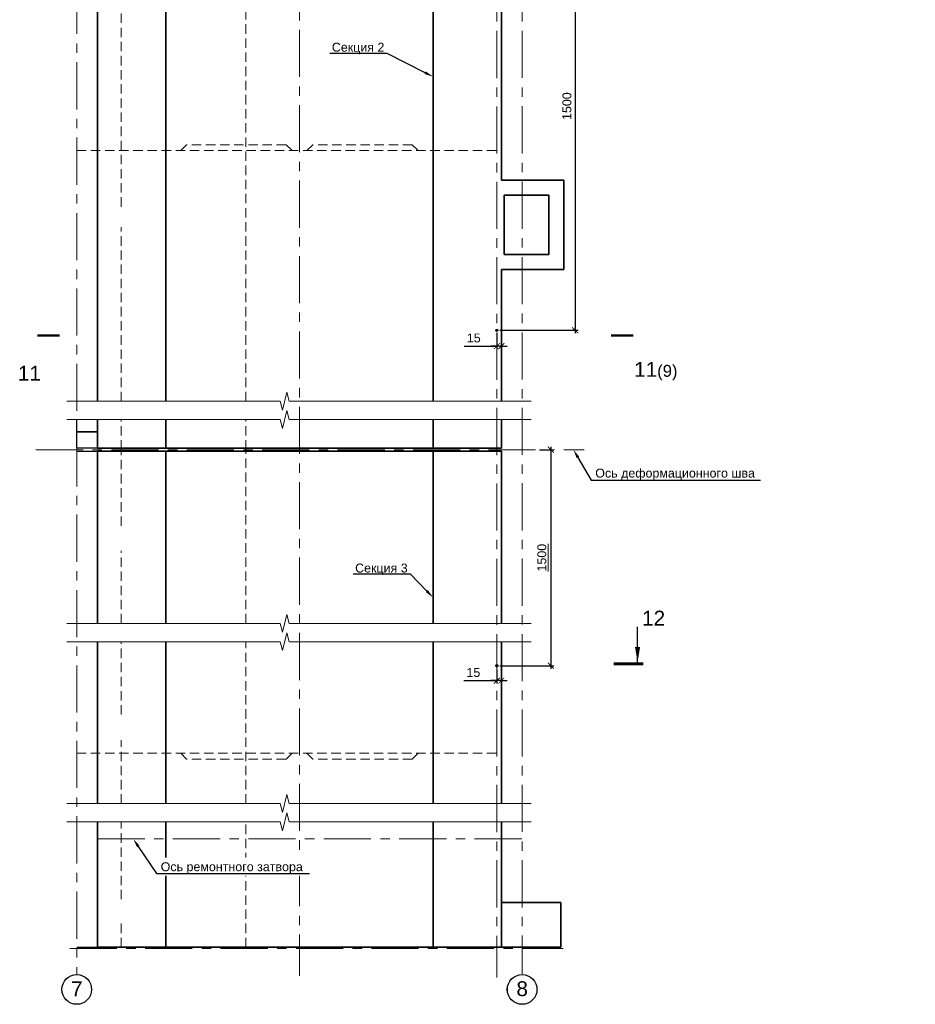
# Model space of a CAD drawing. Header units: millimetres. Extents: x 442308 to 722034, y 240588 to 370364.
# Tile 5 of 27: x 531500 to 561664, y 277846 to 311017. Entities that reach past the tile are written whole.
import ezdxf
from ezdxf import colors
from ezdxf.entities.mleader import LeaderData, LeaderLine
from ezdxf.math import Vec2, Vec3

# ---------------------------------------------------------------- set-up
doc = ezdxf.new("R2010")
doc.units = ezdxf.units.MM
doc.header["$LTSCALE"] = 10
doc.linetypes.add('HIDDEN', pattern=[9.525, 6.35, -3.175])
doc.linetypes.add('осевая', pattern=[50.8, 31.75, -6.35, 6.35, -6.35])
for name, color, linetype, lineweight in [('бетон_25', 2, 'Continuous', 25), ('бетон_35', 2, 'Continuous', 35), ('ГТО-2_Размеры', 7, 'Continuous', 15), ('Отдел_Выноски(стрелка)', 7, 'Continuous', 15), ('Отдел_Заглавные надписи', 7, 'Continuous', 30), ('Отдел_Разрезы. Сечения. Узлы', 7, 'Continuous', 15), ('текст', 7, 'Continuous', 25)]:
    doc.layers.add(name, color=color, linetype=linetype, lineweight=lineweight)
doc.layers.add('ГП_Штриховки', color=7, linetype='Continuous')
doc.layers.add('Оси', color=1, linetype='осевая')
doc.styles.add('arial', font='arial.ttf')
doc.styles.add('Arial 5', font='arial.ttf', dxfattribs={"height": 5})
doc.styles.add('аrial', font='arial.ttf')
doc.styles.add('ариал 0.9', font='arial.ttf', dxfattribs={"width": 0.9})
doc.styles.add('Рогун1', font='arial.ttf')
doc.dimstyles.new('100 мм', dxfattribs={"dimscale": 100, "dimtxt": 3.5, "dimasz": 2, "dimexe": 1, "dimexo": 1, "dimgap": 1.2, "dimtad": 1, "dimdec": 0, "dimlfac": 0.1, "dimrnd": 0.0001, "dimtxsty": 'Рогун1', "dimblk": 'ARCHTICK', "dimcen": 2.5, "dimdle": 1, "dimaunit": 1, "dimadec": 1, "dimazin": 0, "dimtfac": 1, "dimtdec": 0, "dimtmove": 1, "dimatfit": 3, "dimldrblk": 'ARCHTICK', "dimfxl": 1, "dimtfill": 1, "dimarcsym": 0})

# ---------------------------------------------------------------- blocks, each defined once
blk = doc.blocks.new('_ArchTick')
at = {"color": 0, "linetype": 'ByBlock', "const_width": 0.15}
blk.add_lwpolyline([(-0.5, -0.5), (0.5, 0.5)], dxfattribs=at)
blk = doc.blocks.new('*D164')
at = {"layer": 'Defpoints', "color": 0, "transparency": 16777216}
for p in [(547572, 300552), (547722, 300314), (547572, 300020)]:
    blk.add_point(p, dxfattribs=at)
at = {"layer": 'ГТО-2_Размеры', "color": 0, "lineweight": -2, "transparency": 16777216}
for p, q in [((547572, 300452), (547572, 299920)), ((547722, 300214), (547722, 299920)), ((546471, 300020), (547572, 300020)), ((547572, 300020), (547372, 300020)), ((547722, 300020), (547572, 300020)), ((547722, 300020), (547572, 300020)), ((547722, 300020), (547922, 300020))]:
    blk.add_line(p, q, dxfattribs=at)
at = {"layer": 'ГТО-2_Размеры', "color": 0, "lineweight": -2, "transparency": 16777216, "xscale": 200, "yscale": 200, "zscale": 200}
blk.add_blockref('_ArchTick', (547572, 300020), dxfattribs=at)
at = {"layer": 'ГТО-2_Размеры', "color": 0, "lineweight": -2, "transparency": 16777216, "xscale": 200, "yscale": 200, "zscale": 200, "rotation": 180}
blk.add_blockref('_ArchTick', (547722, 300020), dxfattribs=at)
at = {"layer": 'ГТО-2_Размеры', "color": 0, "transparency": 16777216, "insert": (546793, 300293), "char_height": 300, "attachment_point": 5, "style": 'Рогун1', "bg_fill": 3, "box_fill_scale": 1.1, "bg_fill_color": 256, "bg_fill_true_color": 13158600, "bg_fill_transparency": 0}
blk.add_mtext('15', dxfattribs=at)
blk = doc.blocks.new('*D165')
at = {"layer": 'Defpoints', "color": 0, "transparency": 16777216}
for p in [(549902, 315655), (547571, 300555), (550204, 300555)]:
    blk.add_point(p, dxfattribs=at)
at = {"layer": 'ГТО-2_Размеры', "color": 0, "lineweight": -2, "transparency": 16777216}
for p, q in [((550002, 315655), (550304, 315655)), ((550204, 315755), (550204, 300455)), ((547671, 300555), (550304, 300555))]:
    blk.add_line(p, q, dxfattribs=at)
at = {"layer": 'ГТО-2_Размеры', "color": 0, "lineweight": -2, "transparency": 16777216, "xscale": 200, "yscale": 200, "zscale": 200}
for p, rotation in [((550204, 315655), 90), ((550204, 300555), 270)]:
    blk.add_blockref('_ArchTick', p, dxfattribs=dict(at, rotation=rotation))
at = {"layer": 'ГТО-2_Размеры', "color": 0, "transparency": 16777216, "insert": (549931, 308105), "char_height": 300, "attachment_point": 5, "rotation": 90, "style": 'Рогун1'}
blk.add_mtext('1500', dxfattribs=at)
blk = doc.blocks.new('*D167')
at = {"layer": 'Defpoints', "color": 0, "transparency": 16777216}
for p in [(547571, 289210), (547722, 289050), (547571, 288750)]:
    blk.add_point(p, dxfattribs=at)
at = {"layer": 'ГТО-2_Размеры', "color": 0, "lineweight": -2, "transparency": 16777216}
for p, q in [((547571, 289110), (547571, 288650)), ((547722, 288950), (547722, 288650)), ((546457, 288750), (547571, 288750)), ((547571, 288750), (547371, 288750)), ((547722, 288750), (547571, 288750)), ((547722, 288750), (547571, 288750)), ((547722, 288750), (547922, 288750))]:
    blk.add_line(p, q, dxfattribs=at)
at = {"layer": 'ГТО-2_Размеры', "color": 0, "lineweight": -2, "transparency": 16777216, "xscale": 200, "yscale": 200, "zscale": 200}
blk.add_blockref('_ArchTick', (547571, 288750), dxfattribs=at)
at = {"layer": 'ГТО-2_Размеры', "color": 0, "lineweight": -2, "transparency": 16777216, "xscale": 200, "yscale": 200, "zscale": 200, "rotation": 180}
blk.add_blockref('_ArchTick', (547722, 288750), dxfattribs=at)
at = {"layer": 'ГТО-2_Размеры', "color": 0, "transparency": 16777216, "insert": (546779, 289024), "char_height": 300, "attachment_point": 5, "style": 'Рогун1', "bg_fill": 3, "box_fill_scale": 1.1, "bg_fill_color": 256, "bg_fill_true_color": 13158600, "bg_fill_transparency": 0}
blk.add_mtext('15', dxfattribs=at)
blk = doc.blocks.new('*D168')
at = {"layer": 'Defpoints', "color": 0, "transparency": 16777216}
for p in [(548912, 296530), (547571, 289253), (549386, 289253)]:
    blk.add_point(p, dxfattribs=at)
at = {"layer": 'ГТО-2_Размеры', "color": 0, "lineweight": -2, "transparency": 16777216}
for p, q in [((549386, 296630), (549386, 289153)), ((549012, 296530), (549486, 296530)), ((547671, 289253), (549486, 289253))]:
    blk.add_line(p, q, dxfattribs=at)
at = {"layer": 'ГТО-2_Размеры', "color": 0, "lineweight": -2, "transparency": 16777216, "xscale": 200, "yscale": 200, "zscale": 200}
for p, rotation in [((549386, 296530), 90), ((549386, 289253), 270)]:
    blk.add_blockref('_ArchTick', p, dxfattribs=dict(at, rotation=rotation))
at = {"layer": 'ГТО-2_Размеры', "color": 0, "transparency": 16777216, "insert": (549086, 292893), "char_height": 300, "attachment_point": 5, "rotation": 90, "style": 'Рогун1'}
blk.add_mtext('{\\L1500}', dxfattribs=at)

msp = doc.modelspace()

# ---------------------------------------------------------------- linework, layer by layer
at = {"linetype": 'Continuous', "lineweight": 15, "ltscale": 100}
for points in [[(548723.9982093, 298163.7720596), (540572.7102138, 298163.7720596), (540497.7102138, 298463.7720596), (540347.7102138, 297863.7720596), (540272.7102138, 298163.7720596), (533087.7392137, 298163.7720596), (540272.7102138, 298163.7720596), (540347.7102138, 297863.7720596), (540497.7102138, 298463.7720596), (540572.7102138, 298163.7720596)], [(548723.9982093, 297546.7793659), (540572.7102138, 297546.7793659), (540497.7102138, 297846.7793659), (540347.7102138, 297246.7793659), (540272.7102138, 297546.7793659), (533087.7392137, 297546.7793659), (540272.7102138, 297546.7793659), (540347.7102138, 297246.7793659), (540497.7102138, 297846.7793659), (540572.7102138, 297546.7793659)], [(548723.9982093, 290678.5679798), (540572.7102138, 290678.5679798), (540497.7102138, 290978.5679798), (540347.7102138, 290378.5679798), (540272.7102138, 290678.5679798), (533087.7392137, 290678.5679798), (540272.7102138, 290678.5679798), (540347.7102138, 290378.5679798), (540497.7102138, 290978.5679798), (540572.7102138, 290678.5679798)], [(548723.9982093, 290061.575286), (540572.7102138, 290061.575286), (540497.7102138, 290361.575286), (540347.7102138, 289761.575286), (540272.7102138, 290061.575286), (533087.7392137, 290061.575286), (540272.7102138, 290061.575286), (540347.7102138, 289761.575286), (540497.7102138, 290361.575286), (540572.7102138, 290061.575286)], [(548723.9982093, 284610.8233764), (540572.7102138, 284610.8233764), (540497.7102138, 284910.8233764), (540347.7102138, 284310.8233764), (540272.7102138, 284610.8233764), (533087.7392137, 284610.8233764), (540272.7102138, 284610.8233764), (540347.7102138, 284310.8233764), (540497.7102138, 284910.8233764), (540572.7102138, 284610.8233764)], [(548723.9982093, 283993.8306827), (540572.7102138, 283993.8306827), (540497.7102138, 284293.8306827), (540347.7102138, 283693.8306827), (540272.7102138, 283993.8306827), (533087.7392137, 283993.8306827), (540272.7102138, 283993.8306827), (540347.7102138, 283693.8306827), (540497.7102138, 284293.8306827), (540572.7102138, 283993.8306827)]]:
    msp.add_lwpolyline(points, close=True, dxfattribs=at)
at = {"layer": 'бетон_25', "color": 7, "linetype": 'HIDDEN', "lineweight": 15, "ltscale": 5}
for p, q in [((534921.5450512, 304715.8199119), (534921.5450512, 315605.4485365)), ((539121.5450512, 298163.7720596), (539121.5450512, 313605.4485365)), ((533421.5450512, 306605.4485365), (547721.5450512, 306605.4485365)), ((534921.5450512, 298163.7720596), (534921.5450512, 304030.9055044)), ((534921.5450512, 296530.0606265), (534921.5450512, 297546.7793659)), ((539121.5450512, 296530.0606265), (539121.5450512, 297546.7793659)), ((534921.5450512, 293966.4284509), (534921.5450512, 296530.0606265)), ((539121.5450512, 290678.5679798), (539121.5450512, 296480.0606265)), ((534921.5450512, 290678.5679798), (534921.5450512, 293123.1818858)), ((534921.5450512, 287606.5948518), (534921.5450512, 290061.575286)), ((539121.5450512, 284610.8233764), (539121.5450512, 290061.575286)), ((534921.5450512, 284610.8233764), (534921.5450512, 286750.0664112)), ((533421.5450512, 286306.8776071), (547721.5450512, 286306.8776071)), ((534921.5450512, 281385.4594869), (534921.5450512, 283993.8306827)), ((539121.5450512, 279771.043059), (539121.5450512, 283993.8306827)), ((534921.5450512, 279771.043059), (534921.5450512, 280658.4388833))]:
    msp.add_line(p, q, dxfattribs=at)
at = {"layer": 'бетон_25'}
for p, q in [((533421.5450512, 296580.0606265), (533421.5445524, 297546.7793659)), ((534121.5450512, 296580.0606265), (533421.5450512, 296580.0606265)), ((533421.5450512, 296480.0606265), (534121.5450512, 296480.0606265)), ((533421.5450512, 279771.043059), (534121.5450512, 279771.043059))]:
    msp.add_line(p, q, dxfattribs=at)
at = {"layer": 'бетон_25', "color": 7, "linetype": 'HIDDEN', "lineweight": 15, "ltscale": 5}
for points in [[(540671.5450512, 306605.4485365), (540471.5450512, 306805.4485365), (537121.5450512, 306805.4485365), (536921.5450512, 306605.4485365)], [(544921.5450512, 306605.4485365), (544721.5450512, 306805.4485365), (541371.5450512, 306805.4485365), (541171.5450512, 306605.4485365)], [(540671.5450512, 286306.8776071), (540471.5450512, 286106.8776071), (537121.5450512, 286106.8776071), (536921.5450512, 286306.8776071)], [(544921.5450512, 286306.8776071), (544721.5450512, 286106.8776071), (541371.5450512, 286106.8776071), (541171.5450512, 286306.8776071)]]:
    msp.add_lwpolyline(points, dxfattribs=at)
at = {"layer": 'бетон_35'}
for p, q in [((534121.5450512, 298163.7720596), (534121.5450512, 315555.4485365)), ((536421.5450512, 315555.4485365), (536421.5450512, 298163.7720596)), ((545421.5450512, 315555.4485365), (545421.5450512, 303853.6183611)), ((547721.5450512, 315555.4485365), (547721.5450512, 305605.4485365)), ((547721.5450512, 305605.4485365), (549821.5450512, 305605.4485365)), ((549821.5450512, 305605.4485365), (549821.5450512, 302605.4485365)), ((547821.5450512, 305105.4485365), (549321.5450512, 305105.4485365)), ((547821.5450512, 305105.4485365), (547821.5450512, 303105.4485365)), ((549321.5450512, 305105.4485365), (549321.5450512, 303105.4485365)), ((545421.5450512, 303853.6183611), (545421.5450512, 298163.7720596)), ((549321.5450512, 303105.4485365), (547821.5450512, 303105.4485365)), ((549821.5450512, 302605.4485365), (547721.5450512, 302605.4485365)), ((547721.5450512, 302605.4485365), (547721.5450512, 298163.7720596)), ((534121.5450512, 296580.0606265), (534121.5450512, 297546.7793659)), ((536421.5450512, 297546.7793659), (536421.5450512, 296580.0606265)), ((545421.5450512, 297546.7793659), (545421.5450512, 296580.0606265)), ((547721.5450512, 297546.7793659), (547721.5450512, 296580.0606265)), ((534121.5450512, 297130.0606265), (533421.5450512, 297130.0606265)), ((547721.5450512, 296580.0606265), (534121.5450512, 296580.0606265)), ((534121.5450512, 296480.0606265), (547721.5450512, 296480.0606265)), ((534121.5450512, 290678.5679798), (534121.5450512, 296480.0606265)), ((536421.5450512, 296480.0606265), (536421.5450512, 290678.5679798)), ((545421.5450512, 296480.0606265), (545421.5450512, 290678.5679798)), ((547721.5450512, 296480.0606265), (547721.5450512, 290678.5679798)), ((534121.5450512, 284610.8233764), (534121.5450512, 290061.575286)), ((536421.5450512, 290061.575286), (536421.5450512, 284610.8233764)), ((545421.5450512, 290061.575286), (545421.5450512, 284610.8233764)), ((547721.5450512, 290061.575286), (547721.5450512, 284610.8233764)), ((534121.5450512, 279771.043059), (534121.5450512, 283993.8306827)), ((536421.5450512, 283993.8306827), (536421.5450512, 279771.043059)), ((545421.5450512, 283993.8306827), (545421.5450512, 279771.043059)), ((547721.5450512, 283993.8306827), (547721.5450512, 279771.043059)), ((547721.5450512, 281271.043059), (549721.5450512, 281271.043059)), ((549721.5450512, 279771.043059), (549721.5450512, 281271.043059)), ((547721.5450512, 279771.043059), (534121.5450512, 279771.043059)), ((547721.5450512, 279771.043059), (549721.5450512, 279771.043059))]:
    msp.add_line(p, q, dxfattribs=at)
at = {"layer": 'Оси', "linetype": 'осевая', "lineweight": 15, "ltscale": 5}
for p, q in [((540921.5450512, 315756.1849035), (540921.5450512, 278807.0334921)), ((532046.7800535, 296530.0606265), (550516.0701097, 296530.0606265)), ((534121.5450512, 283416.0430559), (548421.5450512, 283416.0430559)), ((533185.9946484, 279721.043059), (549805.2494765, 279721.043059))]:
    msp.add_line(p, q, dxfattribs=at)
msp.add_lwpolyline([(548421.5450512, 315720.5425882), (548421.5450512, 278846.4190931)], dxfattribs=at)
at = {"layer": 'Отдел_Разрезы. Сечения. Узлы'}
for points in [[(532845.8279712, 300377.1765635, 75, 75, 0), (532095.8279724, 300377.2195245, 75, 75, 0), (532345.8279719, 300377.2052042, 0, 100, 0), (532345.7993313, 299877.205205, 0, 0, 0), (532345.7563704, 299127.2052062, 0, 0, 0)], [(551416.5532545, 300377.1765635, 75, 75, 0), (552166.5532533, 300377.2195245, 75, 75, 0), (551916.5532538, 300377.2052042, 0, 100, 0), (551916.5818944, 299877.205205, 0, 0, 0), (551916.6248553, 299127.2052062, 0, 0, 0)]]:
    msp.add_lwpolyline(points, format="xyseb", dxfattribs=at)
at = {"layer": 'текст', "ltscale": 5}
msp.add_lwpolyline([(552309.1894434, 289363.678555), (552309.1894434, 290563.678555)], dxfattribs=at)
msp.add_lwpolyline([(552309.1894434, 289363.678555, 0, 170, 0), (552309.1894434, 289878.9381393, 170, 170, 0)], format="xyseb", dxfattribs=at)
at = {"layer": 'текст', "const_width": 100}
msp.add_lwpolyline([(551509.1894434, 289313.6962624), (552509.1894434, 289313.6962624)], dxfattribs=at)

# ---------------------------------------------------------------- texts
at = {"insert": (552194.4333199, 299486.3146471), "char_height": 2.5, "attachment_point": 1, "style": 'аrial'}
msp.add_mtext_dynamic_manual_height_columns('{\\H200x;11\\H0.8x;(9)}', width=3148.469281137, gutter_width=12.5, heights=[0], dxfattribs=at)
at = {"layer": 'Отдел_Заглавные надписи', "insert": (533423.7722023, 278368.6275561), "char_height": 500, "attachment_point": 5, "style": 'arial', "bg_fill": 3, "box_fill_scale": 1.5, "bg_fill_color": 256, "bg_fill_transparency": 0}
msp.add_mtext('\\pxqc;7', dxfattribs=at)
at = {"layer": 'Отдел_Разрезы. Сечения. Узлы', "style": 'ариал 0.9'}
msp.add_text('11', height=500, rotation=360, dxfattribs=at).set_placement((531439.677645, 298858.3864622, 1507.2841379))
at = {"layer": 'текст', "ltscale": 5, "insert": (552461.3986431, 291106.9834365), "char_height": 500, "width": 595.810227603, "attachment_point": 1, "style": 'Arial 5'}
msp.add_mtext('12', dxfattribs=at)

# ---------------------------------------------------------------- leaders
at = {"layer": 'Отдел_Выноски(стрелка)'}
ml = msp.add_multileader_mtext('Standard', dxfattribs=at)
ml.set_content('Секция 2', color=256, style='arial')
ml.set_leader_properties()
ml.build(insert=Vec2(0, 0))
ml.multileader.update_dxf_attribs({"text_left_attachment_type": 6, "text_right_attachment_type": 6, "dogleg_length": 136.6171409, "arrow_head_size": 300})
ctx = ml.context
ctx.base_point, ctx.char_height, ctx.arrow_head_size, ctx.plane_origin = Vec3(542010.7853887, 309877.9016071), 300, 300, Vec3(513741.0946815, 319367.2192794)
ctx.left_attachment, ctx.right_attachment = 6, 6
notes = []
notes.append((ctx, [(1, (1, 1, 0), (543878.1419566, 309877.9016071), (-1, 0), 136.6171409, [(0, [(545421.5450512, 309097.1219334)], 0, [])])]))
ctx.mtext.insert, ctx.mtext.width, ctx.mtext.defined_height, ctx.mtext.flow_direction = Vec3(542012.7853887, 310239.4977872), 8451.429208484, 766.5757162, 5
ml = msp.add_multileader_mtext('Standard', dxfattribs=at)
ml.set_content('Ось деформационного шва', color=256, style='arial')
ml.set_leader_properties()
ml.build(insert=Vec2(0, 0))
ml.multileader.update_dxf_attribs({"text_left_attachment_type": 6, "text_right_attachment_type": 6, "dogleg_length": 136.6171409, "arrow_head_size": 300})
ctx = ml.context
ctx.base_point, ctx.char_height, ctx.arrow_head_size, ctx.plane_origin = Vec3(550883.1431734, 295508.8758007), 300, 300, Vec3(544285.7205981, 311242.2997674)
ctx.left_attachment, ctx.right_attachment = 6, 6
notes.append((ctx, [(0, (1, 1, 0), (550746.5260325, 295508.8758007), (1, 0), 136.6171409, [(0, [(550149.70076, 296530.0606265)], 0, [])])]))
ctx.mtext.insert, ctx.mtext.width, ctx.mtext.defined_height, ctx.mtext.flow_direction = Vec3(550885.1431734, 295892.1636588), 10778.52206062, 766.5757162, 5
ml = msp.add_multileader_mtext('Standard', dxfattribs=at)
ml.set_content('Секция 3', color=256, style='arial')
ml.set_leader_properties()
ml.build(insert=Vec2(0, 0))
ml.multileader.update_dxf_attribs({"text_left_attachment_type": 6, "text_right_attachment_type": 6, "dogleg_length": 136.6171409, "arrow_head_size": 300})
ctx = ml.context
ctx.base_point, ctx.char_height, ctx.arrow_head_size, ctx.plane_origin = Vec3(542795.1880472, 292331.9563502), 300, 300, Vec3(513741.0946815, 301821.2740225)
ctx.left_attachment, ctx.right_attachment = 6, 6
notes.append((ctx, [(1, (1, 1, 0), (544665.6141922, 292331.9563502), (-1, 0), 136.6171409, [(0, [(545421.5450512, 291551.1766765)], 0, [])])]))
ctx.mtext.insert, ctx.mtext.width, ctx.mtext.defined_height, ctx.mtext.flow_direction = Vec3(542797.1880472, 292693.5525303), 8451.429208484, 766.5757162, 5
for ctx, leaders in notes:
    for number, flags, end, landing, length, lines in leaders:
        leader = LeaderData()
        leader.index, (leader.has_last_leader_line, leader.has_dogleg_vector, leader.attachment_direction) = number, flags
        leader.last_leader_point, leader.dogleg_vector, leader.dogleg_length = Vec3(end), Vec3(landing), length
        for number, points, colour, breaks in lines:
            line = LeaderLine()
            line.index, line.vertices, line.color, line.breaks = number, Vec3.list(points), colors.encode_raw_color(colour), breaks
            leader.lines.append(line)
        ctx.leaders.append(leader)

# ---------------------------------------------------------------- next in the draw order: linework, layer by layer
msp.add_circle((533421.5450512, 278346.4190931), 500)
at = {"layer": 'Оси', "linetype": 'осевая', "lineweight": 15, "ltscale": 5}
msp.add_line((533421.5440644, 314663.1768001), (533421.5446491, 278846.4190931), dxfattribs=at)

# ---------------------------------------------------------------- next in the draw order: texts
at = {"layer": 'Отдел_Заглавные надписи', "insert": (548423.7722023, 278368.6275561), "char_height": 500, "attachment_point": 5, "style": 'arial', "bg_fill": 3, "box_fill_scale": 1.5, "bg_fill_color": 256, "bg_fill_transparency": 0}
msp.add_mtext('\\pxqc;8', dxfattribs=at)

# ---------------------------------------------------------------- next in the draw order: dimensions: what is measured, and where the dimension line sits
at = {"layer": 'ГТО-2_Размеры'}
for base, p1, p2, picture, middle in [((547571.5476501, 300019.5169688), (547721.5450512, 300313.8559543), (547571.5476501, 300552.2108346), '*D164', (546793.3128172, 299996.7561003)), ((547570.5813642, 288750.4301782), (547721.5450512, 289050.2601263), (547570.5813642, 289209.6505168), '*D167', (546779.0170675, 288728.2206395))]:
    dim = msp.add_linear_dim(base=base, p1=p1, p2=p2, text='15', dimstyle='100 мм', override={"dimtxt": 3, "dimdec": 6}, dxfattribs=at)
    dim.commit()
    dim.dimension.update_dxf_attribs({"geometry": picture, "text_midpoint": middle, "dimtype": 160})

# ---------------------------------------------------------------- next in the draw order: leaders
at = {"layer": 'Отдел_Выноски(стрелка)'}
ml = msp.add_multileader_mtext('Standard', dxfattribs=at)
ml.set_content('Ось ремонтного затвора', color=256, style='arial')
ml.set_leader_properties()
ml.build(insert=Vec2(0, 0))
ml.multileader.update_dxf_attribs({"text_left_attachment_type": 6, "text_right_attachment_type": 6, "dogleg_length": 136.6171409, "arrow_head_size": 300})
ctx = ml.context
ctx.base_point, ctx.char_height, ctx.arrow_head_size, ctx.plane_origin = Vec3(536246.76115, 282248.3346854), 300, 300, Vec3(520777.7952686, 298723.6836111)
ctx.left_attachment, ctx.right_attachment = 6, 6
notes = []
notes.append((ctx, [(0, (1, 1, 0), (536110.1440091, 282248.3346854), (1, 0), 136.6171409, [(0, [(535325.9153338, 283416.0430559)], 0, [])])]))
ctx.mtext.insert, ctx.mtext.width, ctx.mtext.defined_height, ctx.mtext.flow_direction = Vec3(536248.76115, 282631.6225436), 5570.894988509, 766.5757162, 5
ctx.mtext.has_bg_fill, ctx.mtext.bg_color, ctx.mtext.bg_scale_factor, ctx.mtext.bg_transparency, ctx.mtext.use_window_bg_color = 1, -1027028792, 1.5, 0, 1
for ctx, leaders in notes:
    for number, flags, end, landing, length, lines in leaders:
        leader = LeaderData()
        leader.index, (leader.has_last_leader_line, leader.has_dogleg_vector, leader.attachment_direction) = number, flags
        leader.last_leader_point, leader.dogleg_vector, leader.dogleg_length = Vec3(end), Vec3(landing), length
        for number, points, colour, breaks in lines:
            line = LeaderLine()
            line.index, line.vertices, line.color, line.breaks = number, Vec3.list(points), colors.encode_raw_color(colour), breaks
            leader.lines.append(line)
        ctx.leaders.append(leader)

# ---------------------------------------------------------------- next in the draw order: hatches: boundary and pattern name
at = {"layer": 'ГП_Штриховки', "true_color": 0x000000, "transparency": 33554610}
h = msp.add_hatch(color=18, dxfattribs=at)
h.dxf.hatch_style = 1
h.paths.add_polyline_path([(547615.5476501, 300552.2108346, -1), (547527.5476501, 300552.2108346, -1)])
h = msp.add_hatch(color=18, dxfattribs=at)
h.dxf.hatch_style = 1
h.paths.add_polyline_path([(547615.5476501, 289253.6399052, -1), (547527.5476501, 289253.6399052, -1)])

# ---------------------------------------------------------------- next in the draw order: linework, layer by layer
at = {"lineweight": 20}
for centre in [(547571.5476501, 300552.2108346), (547571.5476501, 300552.2108346), (547571.5476501, 289253.6399052), (547571.5476501, 289253.6399052)]:
    msp.add_circle(centre, 44, dxfattribs=at)
msp.add_circle((548421.5450512, 278346.4190931), 500)
at = {"layer": 'Оси', "linetype": 'осевая', "lineweight": 15, "ltscale": 5}
msp.add_lwpolyline([(547570.5813642, 315717.3048863), (547570.5813642, 278746.4124898)], dxfattribs=at)

# ---------------------------------------------------------------- next in the draw order: dimensions: what is measured, and where the dimension line sits
at = {"layer": 'ГТО-2_Размеры'}
for base, p1, p2, text, picture, middle in [((550204.3418692, 300555.4485365), (549901.7591383, 315655.4485365), (547570.5813642, 300555.4485365), '1500', '*D165', (550204.3418692, 308105.4485365)), ((549386.3236142, 289253.3583731), (548912.0705742, 296530.0606265), (547570.5813642, 289253.3583731), '{\\L1500}', '*D168', (549386.3236142, 292893.4691168))]:
    dim = msp.add_linear_dim(base=base, p1=p1, p2=p2, angle=270, text=text, dimstyle='100 мм', override={"dimtxt": 3, "dimdec": 6, "dimtfill": 0}, dxfattribs=at)
    dim.commit()
    dim.dimension.update_dxf_attribs({"geometry": picture, "text_midpoint": middle, "dimtype": 160})

doc.saveas('drawing.dxf')
